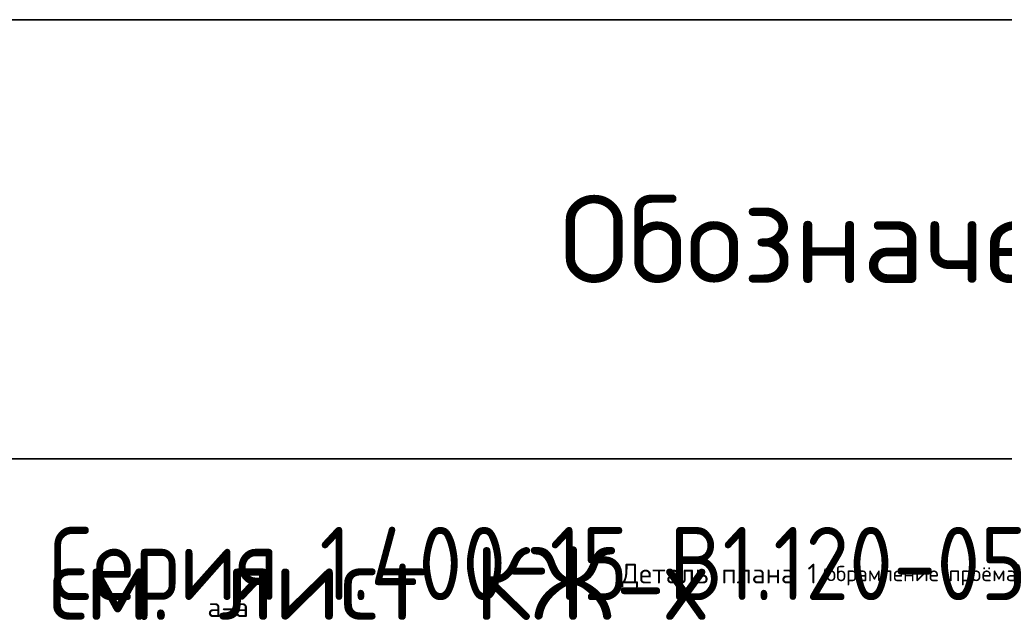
# Model space of a CAD drawing. Header units: metres. Extents: x -38 to 89, y -15 to 21.
# Tile 120 of 129: x 71.73 to 75.09, y 8.71 to 10.76. Entities that reach past the tile are written whole.
import ezdxf

# ---------------------------------------------------------------- set-up
doc = ezdxf.new("R2010")
doc.units = ezdxf.units.M
doc.layers.add('XR$6$Текст_ общее_1', color=7, linetype='Continuous', lineweight=13)
doc.styles.add('ISOCPEUR', font='txt')

msp = doc.modelspace()

# ---------------------------------------------------------------- linework, layer by layer
at = {"color": 7, "linetype": 'Continuous', "lineweight": 35, "transparency": 33554687}
for p, q in [((70.2106, 10.7622), (88.7106, 10.7622)), ((70.2106, 10.7622), (88.7106, 10.7622)), ((88.7106, 9.2622), (70.2106, 9.2622)), ((88.7106, 9.2622), (70.2106, 9.2622))]:
    msp.add_line(p, q, dxfattribs=at)

# ---------------------------------------------------------------- texts
at = {"color": 7, "linetype": 'Continuous', "lineweight": 35, "transparency": 33554687, "insert": (73.5697, 9.8631), "char_height": 0.3, "width": 2.501273, "attachment_point": 7, "style": 'ISOCPEUR'}
msp.add_mtext('\\A1;{\\fISOCPEUR|i0|b0;\\H0.300000;\\W1.000000;\\C7;Обозначение}\\P', dxfattribs=at)
msp.add_mtext('\\A1;{\\fISOCPEUR|i0|b0;\\H0.300000;\\W1.000000;\\C7;Обозначение}\\P', dxfattribs=at)
at = {"color": 7, "linetype": 'Continuous', "lineweight": 13, "transparency": 33554687, "insert": (71.8262, 8.7123), "char_height": 0.25, "attachment_point": 7, "style": 'ISOCPEUR'}
for s, width in [('\\A1;{\\fISOCPEUR|i0|b0;\\H0.250000;\\W1.000000;\\C7;Серия 1.400-15 В1.120-05}\\P', 3.917284), ('\\A1;{\\fISOCPEUR|i0|b0;\\H0.250000;\\W1.000000;\\C7;см. лист КЖ-х}\\P', 2.372283)]:
    msp.add_mtext(s, dxfattribs=dict(at, width=width))
at = {"color": 7, "linetype": 'Continuous', "lineweight": 50, "transparency": 33554687, "insert": (72.4375, 8.756), "char_height": 0.0675, "width": 0.1863, "attachment_point": 5, "style": 'ISOCPEUR'}
msp.add_mtext('\\A1;{\\fISOCPEUR|i0|b0;\\H0.067500;\\W1.000000;\\C7;а-а}\\P', dxfattribs=at)
at = {"layer": 'XR$6$Текст_ общее_1', "color": 7, "linetype": 'Continuous', "lineweight": 13, "transparency": 33554687, "insert": (74.4643, 8.8638), "char_height": 0.0675, "width": 1.405568, "attachment_point": 5, "style": 'ISOCPEUR'}
msp.add_mtext('\\A1;{\\fISOCPEUR|i0|b0;\\H0.067500;\\W1.000000;\\C7;Деталь плана 1\\H0.030000; (\\H0.052500;обрамление проёма)}\\P', dxfattribs=at)

doc.saveas('drawing.dxf')
